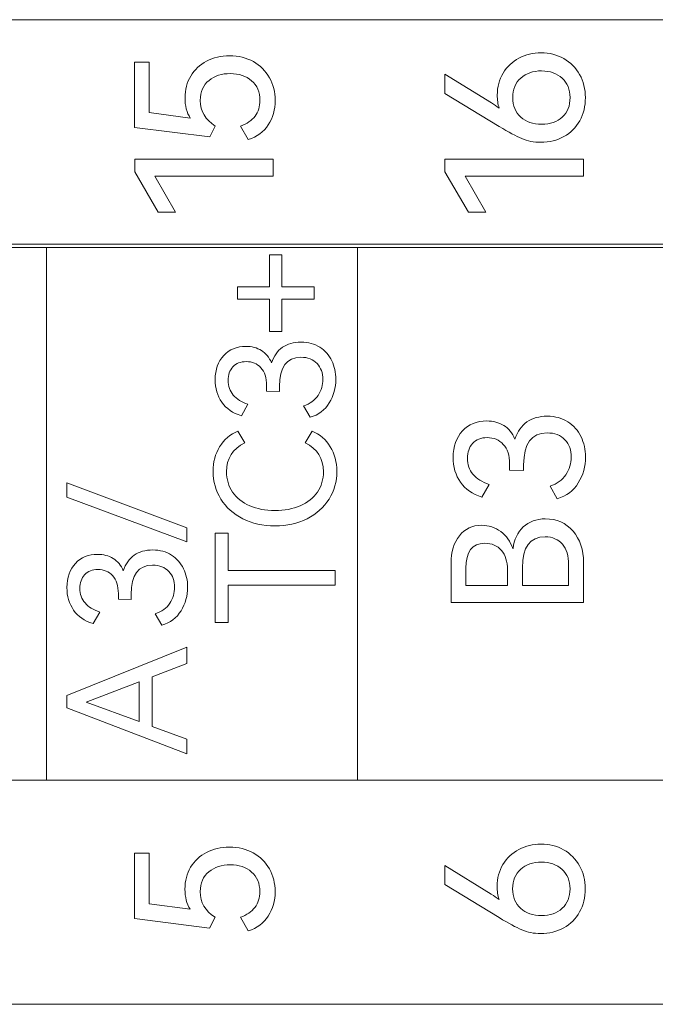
# Model space of a CAD drawing. Header units: millimetres. Extents: x 0 to 427, y 0 to 299.
# Tile 16 of 26: x 144 to 152, y 152 to 164. Entities that reach past the tile are written whole.
import ezdxf

# ---------------------------------------------------------------- set-up
doc = ezdxf.new("R2010")
doc.units = ezdxf.units.MM
doc.header["$MEASUREMENT"] = 0
doc.layers.add('layer 1', color=7, linetype='Continuous')

msp = doc.modelspace()

# ---------------------------------------------------------------- linework, layer by layer
at = {"layer": 'layer 1', "lineweight": 9}
for points, knots in [([(123.997, 161.54), (123.997, 161.54), (123.997, 164.479), (123.997, 164.479), (123.997, 164.479), (123.997, 164.479), (160.629, 164.479), (160.629, 164.479), (160.629, 164.479), (160.629, 164.479), (160.629, 161.54), (160.629, 161.54), (160.629, 161.54), (160.629, 161.54), (123.997, 161.54), (123.997, 161.54)], [0, 0, 0, 0, 0.25, 0.25, 0.25, 0.25, 0.5, 0.5, 0.5, 0.5, 0.75, 0.75, 0.75, 0.75, 1, 1, 1, 1]), ([(150.247, 163.492), (150.247, 163.599), (150.273, 163.695), (150.324, 163.779), (150.324, 163.779), (150.374, 163.862), (150.444, 163.929), (150.531, 163.975), (150.531, 163.975), (150.618, 164.022), (150.715, 164.046), (150.82, 164.046), (150.82, 164.046), (150.929, 164.046), (151.027, 164.02), (151.116, 163.97), (151.116, 163.97), (151.205, 163.92), (151.275, 163.85), (151.325, 163.76), (151.325, 163.76), (151.375, 163.671), (151.4, 163.571), (151.4, 163.46), (151.4, 163.46), (151.4, 163.347), (151.376, 163.245), (151.326, 163.157), (151.326, 163.157), (151.277, 163.068), (151.208, 162.999), (151.119, 162.949), (151.119, 162.949), (151.03, 162.9), (150.929, 162.875), (150.815, 162.875), (150.815, 162.875), (150.726, 162.875), (150.644, 162.891), (150.569, 162.923), (150.569, 162.923), (150.494, 162.955), (150.396, 163.008), (150.274, 163.082), (150.274, 163.082), (150.274, 163.082), (149.563, 163.515), (149.563, 163.515), (149.563, 163.515), (149.563, 163.515), (149.563, 163.764), (149.563, 163.764), (149.563, 163.764), (149.563, 163.764), (150.17, 163.391), (150.17, 163.391), (150.17, 163.391), (150.206, 163.369), (150.24, 163.345), (150.272, 163.322), (150.272, 163.322), (150.255, 163.373), (150.247, 163.43), (150.247, 163.492)], [0, 0, 0, 0, 0.0625, 0.0625, 0.0625, 0.0625, 0.125, 0.125, 0.125, 0.125, 0.1875, 0.1875, 0.1875, 0.1875, 0.25, 0.25, 0.25, 0.25, 0.3125, 0.3125, 0.3125, 0.3125, 0.375, 0.375, 0.375, 0.375, 0.4375, 0.4375, 0.4375, 0.4375, 0.5, 0.5, 0.5, 0.5, 0.5625, 0.5625, 0.5625, 0.5625, 0.625, 0.625, 0.625, 0.625, 0.6875, 0.6875, 0.6875, 0.6875, 0.75, 0.75, 0.75, 0.75, 0.8125, 0.8125, 0.8125, 0.8125, 0.875, 0.875, 0.875, 0.875, 0.9375, 0.9375, 0.9375, 0.9375, 1, 1, 1, 1]), ([(146.162, 163.455), (146.162, 163.562), (146.188, 163.658), (146.237, 163.742), (146.237, 163.742), (146.287, 163.825), (146.357, 163.891), (146.445, 163.937), (146.445, 163.937), (146.532, 163.983), (146.633, 164.006), (146.745, 164.006), (146.745, 164.006), (146.862, 164.006), (146.966, 163.98), (147.056, 163.93), (147.056, 163.93), (147.146, 163.879), (147.217, 163.808), (147.267, 163.72), (147.267, 163.72), (147.317, 163.631), (147.342, 163.532), (147.342, 163.423), (147.342, 163.423), (147.342, 163.303), (147.312, 163.196), (147.252, 163.103), (147.252, 163.103), (147.193, 163.011), (147.105, 162.946), (146.989, 162.91), (146.989, 162.91), (146.989, 162.91), (146.888, 163.087), (146.888, 163.087), (146.888, 163.087), (146.972, 163.117), (147.035, 163.16), (147.078, 163.217), (147.078, 163.217), (147.121, 163.274), (147.142, 163.343), (147.142, 163.423), (147.142, 163.423), (147.142, 163.532), (147.106, 163.618), (147.034, 163.68), (147.034, 163.68), (146.962, 163.742), (146.868, 163.774), (146.755, 163.774), (146.755, 163.774), (146.644, 163.774), (146.551, 163.743), (146.476, 163.684), (146.476, 163.684), (146.4, 163.624), (146.362, 163.537), (146.362, 163.423), (146.362, 163.423), (146.362, 163.28), (146.427, 163.168), (146.557, 163.087), (146.557, 163.087), (146.557, 163.087), (146.486, 162.947), (146.486, 162.947), (146.486, 162.947), (146.486, 162.947), (145.503, 163.07), (145.503, 163.07), (145.503, 163.07), (145.503, 163.07), (145.503, 163.925), (145.503, 163.925), (145.503, 163.925), (145.503, 163.925), (145.695, 163.925), (145.695, 163.925), (145.695, 163.925), (145.695, 163.925), (145.695, 163.263), (145.695, 163.263), (145.695, 163.263), (145.695, 163.263), (146.231, 163.191), (146.231, 163.191), (146.231, 163.191), (146.185, 163.264), (146.162, 163.352), (146.162, 163.455)], [0, 0, 0, 0, 0.043478, 0.043478, 0.043478, 0.043478, 0.086957, 0.086957, 0.086957, 0.086957, 0.130435, 0.130435, 0.130435, 0.130435, 0.173913, 0.173913, 0.173913, 0.173913, 0.217391, 0.217391, 0.217391, 0.217391, 0.26087, 0.26087, 0.26087, 0.26087, 0.304348, 0.304348, 0.304348, 0.304348, 0.347826, 0.347826, 0.347826, 0.347826, 0.391304, 0.391304, 0.391304, 0.391304, 0.434783, 0.434783, 0.434783, 0.434783, 0.478261, 0.478261, 0.478261, 0.478261, 0.521739, 0.521739, 0.521739, 0.521739, 0.565217, 0.565217, 0.565217, 0.565217, 0.608696, 0.608696, 0.608696, 0.608696, 0.652174, 0.652174, 0.652174, 0.652174, 0.695652, 0.695652, 0.695652, 0.695652, 0.73913, 0.73913, 0.73913, 0.73913, 0.782609, 0.782609, 0.782609, 0.782609, 0.826087, 0.826087, 0.826087, 0.826087, 0.869565, 0.869565, 0.869565, 0.869565, 0.913043, 0.913043, 0.913043, 0.913043, 0.956522, 0.956522, 0.956522, 0.956522, 1, 1, 1, 1]), ([(151.2, 163.46), (151.2, 163.566), (151.165, 163.651), (151.096, 163.713), (151.096, 163.713), (151.028, 163.776), (150.938, 163.809), (150.827, 163.809), (150.827, 163.809), (150.715, 163.809), (150.624, 163.777), (150.554, 163.715), (150.554, 163.715), (150.485, 163.653), (150.449, 163.567), (150.449, 163.46), (150.449, 163.46), (150.449, 163.353), (150.484, 163.268), (150.554, 163.205), (150.554, 163.205), (150.624, 163.141), (150.715, 163.11), (150.827, 163.11), (150.827, 163.11), (150.939, 163.11), (151.03, 163.142), (151.098, 163.205), (151.098, 163.205), (151.166, 163.268), (151.2, 163.353), (151.2, 163.46)], [0, 0, 0, 0, 0.125, 0.125, 0.125, 0.125, 0.25, 0.25, 0.25, 0.25, 0.375, 0.375, 0.375, 0.375, 0.5, 0.5, 0.5, 0.5, 0.625, 0.625, 0.625, 0.625, 0.75, 0.75, 0.75, 0.75, 0.875, 0.875, 0.875, 0.875, 1, 1, 1, 1]), ([(146.039, 161.961), (146.039, 161.961), (145.811, 161.961), (145.811, 161.961), (145.811, 161.961), (145.811, 161.961), (145.505, 162.487), (145.505, 162.487), (145.505, 162.487), (145.505, 162.487), (145.505, 162.655), (145.505, 162.655), (145.505, 162.655), (145.505, 162.655), (147.315, 162.655), (147.315, 162.655), (147.315, 162.655), (147.315, 162.655), (147.315, 162.433), (147.315, 162.433), (147.315, 162.433), (147.315, 162.433), (145.769, 162.433), (145.769, 162.433), (145.769, 162.433), (145.769, 162.433), (146.039, 161.961), (146.039, 161.961)], [0, 0, 0, 0, 0.142857, 0.142857, 0.142857, 0.142857, 0.285714, 0.285714, 0.285714, 0.285714, 0.428571, 0.428571, 0.428571, 0.428571, 0.571429, 0.571429, 0.571429, 0.571429, 0.714286, 0.714286, 0.714286, 0.714286, 0.857143, 0.857143, 0.857143, 0.857143, 1, 1, 1, 1]), ([(150.096, 161.961), (150.096, 161.961), (149.869, 161.961), (149.869, 161.961), (149.869, 161.961), (149.869, 161.961), (149.563, 162.487), (149.563, 162.487), (149.563, 162.487), (149.563, 162.487), (149.563, 162.655), (149.563, 162.655), (149.563, 162.655), (149.563, 162.655), (151.373, 162.655), (151.373, 162.655), (151.373, 162.655), (151.373, 162.655), (151.373, 162.433), (151.373, 162.433), (151.373, 162.433), (151.373, 162.433), (149.827, 162.433), (149.827, 162.433), (149.827, 162.433), (149.827, 162.433), (150.096, 161.961), (150.096, 161.961)], [0, 0, 0, 0, 0.142857, 0.142857, 0.142857, 0.142857, 0.285714, 0.285714, 0.285714, 0.285714, 0.428571, 0.428571, 0.428571, 0.428571, 0.571429, 0.571429, 0.571429, 0.571429, 0.714286, 0.714286, 0.714286, 0.714286, 0.857143, 0.857143, 0.857143, 0.857143, 1, 1, 1, 1]), ([(160.629, 161.497), (160.629, 161.497), (156.559, 161.497), (156.559, 161.497), (156.559, 161.497), (156.559, 161.497), (152.489, 161.497), (152.489, 161.497), (152.489, 161.497), (152.489, 161.497), (148.418, 161.497), (148.418, 161.497), (148.418, 161.497), (148.418, 161.497), (144.348, 161.497), (144.348, 161.497), (144.348, 161.497), (144.348, 161.497), (140.278, 161.497), (140.278, 161.497), (140.278, 161.497), (140.278, 161.497), (136.207, 161.497), (136.207, 161.497), (136.207, 161.497), (136.207, 161.497), (132.137, 161.497), (132.137, 161.497), (132.137, 161.497), (132.137, 161.497), (128.067, 161.497), (128.067, 161.497), (128.067, 161.497), (128.067, 161.497), (123.997, 161.497), (123.997, 161.497)], [0, 0, 0, 0, 0.111111, 0.111111, 0.111111, 0.111111, 0.222222, 0.222222, 0.222222, 0.222222, 0.333333, 0.333333, 0.333333, 0.333333, 0.444444, 0.444444, 0.444444, 0.444444, 0.555556, 0.555556, 0.555556, 0.555556, 0.666667, 0.666667, 0.666667, 0.666667, 0.777778, 0.777778, 0.777778, 0.777778, 0.888889, 0.888889, 0.888889, 0.888889, 1, 1, 1, 1]), ([(146.847, 160.82), (146.847, 160.82), (146.847, 160.983), (146.847, 160.983), (146.847, 160.983), (146.847, 160.983), (147.267, 160.983), (147.267, 160.983), (147.267, 160.983), (147.267, 160.983), (147.267, 161.404), (147.267, 161.404), (147.267, 161.404), (147.267, 161.404), (147.43, 161.404), (147.43, 161.404), (147.43, 161.404), (147.43, 161.404), (147.43, 160.983), (147.43, 160.983), (147.43, 160.983), (147.43, 160.983), (147.851, 160.983), (147.851, 160.983), (147.851, 160.983), (147.851, 160.983), (147.851, 160.82), (147.851, 160.82), (147.851, 160.82), (147.851, 160.82), (147.43, 160.82), (147.43, 160.82), (147.43, 160.82), (147.43, 160.82), (147.43, 160.4), (147.43, 160.4), (147.43, 160.4), (147.43, 160.4), (147.267, 160.4), (147.267, 160.4), (147.267, 160.4), (147.267, 160.4), (147.267, 160.82), (147.267, 160.82), (147.267, 160.82), (147.267, 160.82), (146.847, 160.82), (146.847, 160.82)], [0, 0, 0, 0, 0.083333, 0.083333, 0.083333, 0.083333, 0.166667, 0.166667, 0.166667, 0.166667, 0.25, 0.25, 0.25, 0.25, 0.333333, 0.333333, 0.333333, 0.333333, 0.416667, 0.416667, 0.416667, 0.416667, 0.5, 0.5, 0.5, 0.5, 0.583333, 0.583333, 0.583333, 0.583333, 0.666667, 0.666667, 0.666667, 0.666667, 0.75, 0.75, 0.75, 0.75, 0.833333, 0.833333, 0.833333, 0.833333, 0.916667, 0.916667, 0.916667, 0.916667, 1, 1, 1, 1]), ([(147.295, 159.987), (147.324, 160.078), (147.372, 160.147), (147.437, 160.192), (147.437, 160.192), (147.502, 160.237), (147.583, 160.26), (147.68, 160.26), (147.68, 160.26), (147.774, 160.26), (147.856, 160.238), (147.925, 160.193), (147.925, 160.193), (147.994, 160.149), (148.047, 160.089), (148.082, 160.016), (148.082, 160.016), (148.117, 159.942), (148.135, 159.861), (148.135, 159.773), (148.135, 159.773), (148.135, 159.662), (148.106, 159.559), (148.05, 159.465), (148.05, 159.465), (147.993, 159.371), (147.909, 159.308), (147.799, 159.276), (147.799, 159.276), (147.799, 159.276), (147.713, 159.426), (147.713, 159.426), (147.713, 159.426), (147.797, 159.453), (147.86, 159.498), (147.902, 159.563), (147.902, 159.563), (147.945, 159.628), (147.966, 159.698), (147.966, 159.773), (147.966, 159.773), (147.966, 159.856), (147.94, 159.924), (147.89, 159.979), (147.89, 159.979), (147.839, 160.034), (147.768, 160.062), (147.677, 160.062), (147.677, 160.062), (147.491, 160.062), (147.397, 159.934), (147.397, 159.679), (147.397, 159.679), (147.397, 159.679), (147.397, 159.614), (147.397, 159.614), (147.397, 159.614), (147.397, 159.614), (147.23, 159.617), (147.23, 159.617), (147.23, 159.617), (147.23, 159.617), (147.23, 159.69), (147.23, 159.69), (147.23, 159.69), (147.23, 159.793), (147.205, 159.871), (147.155, 159.925), (147.155, 159.925), (147.105, 159.978), (147.041, 160.005), (146.963, 160.005), (146.963, 160.005), (146.889, 160.005), (146.831, 159.982), (146.789, 159.936), (146.789, 159.936), (146.747, 159.89), (146.726, 159.831), (146.726, 159.759), (146.726, 159.759), (146.726, 159.683), (146.749, 159.619), (146.793, 159.567), (146.793, 159.567), (146.838, 159.515), (146.902, 159.475), (146.986, 159.447), (146.986, 159.447), (146.986, 159.447), (146.9, 159.297), (146.9, 159.297), (146.9, 159.297), (146.787, 159.33), (146.701, 159.389), (146.644, 159.473), (146.644, 159.473), (146.586, 159.557), (146.557, 159.656), (146.557, 159.769), (146.557, 159.769), (146.557, 159.9), (146.594, 160.005), (146.668, 160.085), (146.668, 160.085), (146.742, 160.164), (146.839, 160.204), (146.958, 160.204), (146.958, 160.204), (147.035, 160.204), (147.103, 160.186), (147.161, 160.151), (147.161, 160.151), (147.219, 160.115), (147.264, 160.06), (147.295, 159.987)], [0, 0, 0, 0, 0.034483, 0.034483, 0.034483, 0.034483, 0.068966, 0.068966, 0.068966, 0.068966, 0.103448, 0.103448, 0.103448, 0.103448, 0.137931, 0.137931, 0.137931, 0.137931, 0.172414, 0.172414, 0.172414, 0.172414, 0.206897, 0.206897, 0.206897, 0.206897, 0.241379, 0.241379, 0.241379, 0.241379, 0.275862, 0.275862, 0.275862, 0.275862, 0.310345, 0.310345, 0.310345, 0.310345, 0.344828, 0.344828, 0.344828, 0.344828, 0.37931, 0.37931, 0.37931, 0.37931, 0.413793, 0.413793, 0.413793, 0.413793, 0.448276, 0.448276, 0.448276, 0.448276, 0.482759, 0.482759, 0.482759, 0.482759, 0.517241, 0.517241, 0.517241, 0.517241, 0.551724, 0.551724, 0.551724, 0.551724, 0.586207, 0.586207, 0.586207, 0.586207, 0.62069, 0.62069, 0.62069, 0.62069, 0.655172, 0.655172, 0.655172, 0.655172, 0.689655, 0.689655, 0.689655, 0.689655, 0.724138, 0.724138, 0.724138, 0.724138, 0.758621, 0.758621, 0.758621, 0.758621, 0.793103, 0.793103, 0.793103, 0.793103, 0.827586, 0.827586, 0.827586, 0.827586, 0.862069, 0.862069, 0.862069, 0.862069, 0.896552, 0.896552, 0.896552, 0.896552, 0.931034, 0.931034, 0.931034, 0.931034, 0.965517, 0.965517, 0.965517, 0.965517, 1, 1, 1, 1]), ([(150.479, 158.99), (150.511, 159.091), (150.564, 159.166), (150.635, 159.216), (150.635, 159.216), (150.707, 159.265), (150.796, 159.29), (150.901, 159.29), (150.901, 159.29), (151.005, 159.29), (151.095, 159.266), (151.171, 159.217), (151.171, 159.217), (151.246, 159.168), (151.304, 159.103), (151.343, 159.022), (151.343, 159.022), (151.382, 158.941), (151.401, 158.852), (151.401, 158.756), (151.401, 158.756), (151.401, 158.634), (151.37, 158.521), (151.307, 158.418), (151.307, 158.418), (151.244, 158.314), (151.153, 158.245), (151.032, 158.21), (151.032, 158.21), (151.032, 158.21), (150.938, 158.375), (150.938, 158.375), (150.938, 158.375), (151.03, 158.404), (151.099, 158.455), (151.145, 158.525), (151.145, 158.525), (151.192, 158.596), (151.215, 158.673), (151.215, 158.756), (151.215, 158.756), (151.215, 158.846), (151.188, 158.921), (151.132, 158.982), (151.132, 158.982), (151.076, 159.042), (150.998, 159.072), (150.899, 159.072), (150.899, 159.072), (150.694, 159.072), (150.592, 158.932), (150.592, 158.653), (150.592, 158.653), (150.592, 158.653), (150.592, 158.582), (150.592, 158.582), (150.592, 158.582), (150.592, 158.582), (150.408, 158.584), (150.408, 158.584), (150.408, 158.584), (150.408, 158.584), (150.408, 158.664), (150.408, 158.664), (150.408, 158.664), (150.408, 158.777), (150.381, 158.863), (150.326, 158.922), (150.326, 158.922), (150.271, 158.981), (150.2, 159.01), (150.115, 159.01), (150.115, 159.01), (150.034, 159.01), (149.97, 158.985), (149.924, 158.935), (149.924, 158.935), (149.879, 158.884), (149.856, 158.819), (149.856, 158.74), (149.856, 158.74), (149.856, 158.657), (149.88, 158.587), (149.929, 158.53), (149.929, 158.53), (149.978, 158.473), (150.048, 158.429), (150.14, 158.398), (150.14, 158.398), (150.14, 158.398), (150.046, 158.233), (150.046, 158.233), (150.046, 158.233), (149.922, 158.27), (149.828, 158.334), (149.765, 158.427), (149.765, 158.427), (149.702, 158.519), (149.67, 158.627), (149.67, 158.751), (149.67, 158.751), (149.67, 158.895), (149.71, 159.01), (149.791, 159.098), (149.791, 159.098), (149.872, 159.185), (149.979, 159.228), (150.11, 159.228), (150.11, 159.228), (150.194, 159.228), (150.268, 159.209), (150.333, 159.17), (150.333, 159.17), (150.397, 159.131), (150.446, 159.071), (150.479, 158.99)], [0, 0, 0, 0, 0.034483, 0.034483, 0.034483, 0.034483, 0.068966, 0.068966, 0.068966, 0.068966, 0.103448, 0.103448, 0.103448, 0.103448, 0.137931, 0.137931, 0.137931, 0.137931, 0.172414, 0.172414, 0.172414, 0.172414, 0.206897, 0.206897, 0.206897, 0.206897, 0.241379, 0.241379, 0.241379, 0.241379, 0.275862, 0.275862, 0.275862, 0.275862, 0.310345, 0.310345, 0.310345, 0.310345, 0.344828, 0.344828, 0.344828, 0.344828, 0.37931, 0.37931, 0.37931, 0.37931, 0.413793, 0.413793, 0.413793, 0.413793, 0.448276, 0.448276, 0.448276, 0.448276, 0.482759, 0.482759, 0.482759, 0.482759, 0.517241, 0.517241, 0.517241, 0.517241, 0.551724, 0.551724, 0.551724, 0.551724, 0.586207, 0.586207, 0.586207, 0.586207, 0.62069, 0.62069, 0.62069, 0.62069, 0.655172, 0.655172, 0.655172, 0.655172, 0.689655, 0.689655, 0.689655, 0.689655, 0.724138, 0.724138, 0.724138, 0.724138, 0.758621, 0.758621, 0.758621, 0.758621, 0.793103, 0.793103, 0.793103, 0.793103, 0.827586, 0.827586, 0.827586, 0.827586, 0.862069, 0.862069, 0.862069, 0.862069, 0.896552, 0.896552, 0.896552, 0.896552, 0.931034, 0.931034, 0.931034, 0.931034, 0.965517, 0.965517, 0.965517, 0.965517, 1, 1, 1, 1]), ([(147.973, 158.564), (147.973, 158.736), (147.894, 158.862), (147.735, 158.942), (147.735, 158.942), (147.735, 158.942), (147.825, 159.096), (147.825, 159.096), (147.825, 159.096), (147.927, 159.052), (148.007, 158.983), (148.063, 158.89), (148.063, 158.89), (148.12, 158.798), (148.149, 158.69), (148.149, 158.568), (148.149, 158.568), (148.149, 158.435), (148.115, 158.314), (148.046, 158.206), (148.046, 158.206), (147.978, 158.097), (147.882, 158.011), (147.759, 157.948), (147.759, 157.948), (147.636, 157.886), (147.496, 157.854), (147.338, 157.854), (147.338, 157.854), (147.181, 157.854), (147.04, 157.886), (146.918, 157.948), (146.918, 157.948), (146.795, 158.011), (146.698, 158.098), (146.631, 158.206), (146.631, 158.206), (146.564, 158.314), (146.529, 158.435), (146.529, 158.568), (146.529, 158.568), (146.529, 158.69), (146.558, 158.797), (146.615, 158.89), (146.615, 158.89), (146.672, 158.983), (146.752, 159.052), (146.853, 159.096), (146.853, 159.096), (146.853, 159.096), (146.943, 158.942), (146.943, 158.942), (146.943, 158.942), (146.785, 158.862), (146.705, 158.736), (146.705, 158.564), (146.705, 158.564), (146.705, 158.464), (146.732, 158.375), (146.785, 158.298), (146.785, 158.298), (146.837, 158.221), (146.912, 158.161), (147.008, 158.119), (147.008, 158.119), (147.103, 158.077), (147.214, 158.056), (147.338, 158.056), (147.338, 158.056), (147.463, 158.056), (147.573, 158.077), (147.67, 158.119), (147.67, 158.119), (147.766, 158.161), (147.841, 158.221), (147.894, 158.298), (147.894, 158.298), (147.946, 158.375), (147.973, 158.464), (147.973, 158.564)], [0, 0, 0, 0, 0.05, 0.05, 0.05, 0.05, 0.1, 0.1, 0.1, 0.1, 0.15, 0.15, 0.15, 0.15, 0.2, 0.2, 0.2, 0.2, 0.25, 0.25, 0.25, 0.25, 0.3, 0.3, 0.3, 0.3, 0.35, 0.35, 0.35, 0.35, 0.4, 0.4, 0.4, 0.4, 0.45, 0.45, 0.45, 0.45, 0.5, 0.5, 0.5, 0.5, 0.55, 0.55, 0.55, 0.55, 0.6, 0.6, 0.6, 0.6, 0.65, 0.65, 0.65, 0.65, 0.7, 0.7, 0.7, 0.7, 0.75, 0.75, 0.75, 0.75, 0.8, 0.8, 0.8, 0.8, 0.85, 0.85, 0.85, 0.85, 0.9, 0.9, 0.9, 0.9, 0.95, 0.95, 0.95, 0.95, 1, 1, 1, 1]), ([(146.184, 157.645), (146.184, 157.645), (144.614, 158.233), (144.614, 158.233), (144.614, 158.233), (144.614, 158.233), (144.614, 158.418), (144.614, 158.418), (144.614, 158.418), (144.614, 158.418), (146.184, 157.83), (146.184, 157.83), (146.184, 157.83), (146.184, 157.83), (146.184, 157.645), (146.184, 157.645)], [0, 0, 0, 0, 0.25, 0.25, 0.25, 0.25, 0.5, 0.5, 0.5, 0.5, 0.75, 0.75, 0.75, 0.75, 1, 1, 1, 1]), ([(151.376, 156.853), (151.376, 156.853), (149.642, 156.853), (149.642, 156.853), (149.642, 156.853), (149.642, 156.853), (149.642, 157.362), (149.642, 157.362), (149.642, 157.362), (149.642, 157.514), (149.678, 157.636), (149.751, 157.727), (149.751, 157.727), (149.824, 157.818), (149.92, 157.863), (150.04, 157.863), (150.04, 157.863), (150.136, 157.863), (150.22, 157.837), (150.293, 157.782), (150.293, 157.782), (150.366, 157.728), (150.418, 157.654), (150.449, 157.559), (150.449, 157.559), (150.449, 157.559), (150.453, 157.559), (150.453, 157.559), (150.453, 157.559), (150.467, 157.677), (150.511, 157.771), (150.587, 157.842), (150.587, 157.842), (150.663, 157.912), (150.759, 157.947), (150.875, 157.947), (150.875, 157.947), (151.025, 157.947), (151.145, 157.894), (151.238, 157.787), (151.238, 157.787), (151.33, 157.68), (151.376, 157.542), (151.376, 157.375), (151.376, 157.375), (151.376, 157.375), (151.376, 156.853), (151.376, 156.853)], [0, 0, 0, 0, 0.083333, 0.083333, 0.083333, 0.083333, 0.166667, 0.166667, 0.166667, 0.166667, 0.25, 0.25, 0.25, 0.25, 0.333333, 0.333333, 0.333333, 0.333333, 0.416667, 0.416667, 0.416667, 0.416667, 0.5, 0.5, 0.5, 0.5, 0.583333, 0.583333, 0.583333, 0.583333, 0.666667, 0.666667, 0.666667, 0.666667, 0.75, 0.75, 0.75, 0.75, 0.833333, 0.833333, 0.833333, 0.833333, 0.916667, 0.916667, 0.916667, 0.916667, 1, 1, 1, 1]), ([(146.555, 156.592), (146.555, 156.592), (146.555, 157.759), (146.555, 157.759), (146.555, 157.759), (146.555, 157.759), (146.725, 157.759), (146.725, 157.759), (146.725, 157.759), (146.725, 157.759), (146.725, 157.27), (146.725, 157.27), (146.725, 157.27), (146.725, 157.27), (148.126, 157.27), (148.126, 157.27), (148.126, 157.27), (148.126, 157.27), (148.126, 157.079), (148.126, 157.079), (148.126, 157.079), (148.126, 157.079), (146.725, 157.079), (146.725, 157.079), (146.725, 157.079), (146.725, 157.079), (146.725, 156.592), (146.725, 156.592), (146.725, 156.592), (146.725, 156.592), (146.555, 156.592), (146.555, 156.592)], [0, 0, 0, 0, 0.125, 0.125, 0.125, 0.125, 0.25, 0.25, 0.25, 0.25, 0.375, 0.375, 0.375, 0.375, 0.5, 0.5, 0.5, 0.5, 0.625, 0.625, 0.625, 0.625, 0.75, 0.75, 0.75, 0.75, 0.875, 0.875, 0.875, 0.875, 1, 1, 1, 1]), ([(150.575, 157.076), (150.575, 157.076), (151.18, 157.076), (151.18, 157.076), (151.18, 157.076), (151.18, 157.076), (151.18, 157.345), (151.18, 157.345), (151.18, 157.345), (151.18, 157.462), (151.153, 157.553), (151.099, 157.616), (151.099, 157.616), (151.045, 157.68), (150.97, 157.712), (150.873, 157.712), (150.873, 157.712), (150.675, 157.712), (150.575, 157.577), (150.575, 157.308), (150.575, 157.308), (150.575, 157.308), (150.575, 157.076), (150.575, 157.076)], [0, 0, 0, 0, 0.166667, 0.166667, 0.166667, 0.166667, 0.333333, 0.333333, 0.333333, 0.333333, 0.5, 0.5, 0.5, 0.5, 0.666667, 0.666667, 0.666667, 0.666667, 0.833333, 0.833333, 0.833333, 0.833333, 1, 1, 1, 1]), ([(149.838, 157.076), (149.838, 157.076), (150.38, 157.076), (150.38, 157.076), (150.38, 157.076), (150.38, 157.076), (150.38, 157.28), (150.38, 157.28), (150.38, 157.28), (150.38, 157.388), (150.354, 157.473), (150.302, 157.535), (150.302, 157.535), (150.249, 157.597), (150.176, 157.627), (150.083, 157.627), (150.083, 157.627), (149.919, 157.627), (149.838, 157.518), (149.838, 157.3), (149.838, 157.3), (149.838, 157.3), (149.838, 157.076), (149.838, 157.076)], [0, 0, 0, 0, 0.166667, 0.166667, 0.166667, 0.166667, 0.333333, 0.333333, 0.333333, 0.333333, 0.5, 0.5, 0.5, 0.5, 0.666667, 0.666667, 0.666667, 0.666667, 0.833333, 0.833333, 0.833333, 0.833333, 1, 1, 1, 1]), ([(145.355, 157.266), (145.385, 157.358), (145.432, 157.427), (145.497, 157.472), (145.497, 157.472), (145.562, 157.517), (145.644, 157.54), (145.74, 157.54), (145.74, 157.54), (145.835, 157.54), (145.916, 157.518), (145.985, 157.473), (145.985, 157.473), (146.054, 157.428), (146.107, 157.369), (146.142, 157.295), (146.142, 157.295), (146.177, 157.222), (146.196, 157.141), (146.196, 157.053), (146.196, 157.053), (146.196, 156.941), (146.167, 156.838), (146.11, 156.745), (146.11, 156.745), (146.053, 156.651), (145.969, 156.587), (145.859, 156.555), (145.859, 156.555), (145.859, 156.555), (145.773, 156.706), (145.773, 156.706), (145.773, 156.706), (145.857, 156.732), (145.92, 156.778), (145.962, 156.843), (145.962, 156.843), (146.005, 156.908), (146.026, 156.978), (146.026, 157.053), (146.026, 157.053), (146.026, 157.135), (146.001, 157.204), (145.95, 157.259), (145.95, 157.259), (145.899, 157.314), (145.828, 157.341), (145.738, 157.341), (145.738, 157.341), (145.551, 157.341), (145.458, 157.213), (145.458, 156.959), (145.458, 156.959), (145.458, 156.959), (145.458, 156.894), (145.458, 156.894), (145.458, 156.894), (145.458, 156.894), (145.29, 156.896), (145.29, 156.896), (145.29, 156.896), (145.29, 156.896), (145.29, 156.969), (145.29, 156.969), (145.29, 156.969), (145.29, 157.072), (145.265, 157.151), (145.215, 157.204), (145.215, 157.204), (145.165, 157.258), (145.101, 157.285), (145.023, 157.285), (145.023, 157.285), (144.949, 157.285), (144.891, 157.262), (144.849, 157.216), (144.849, 157.216), (144.808, 157.17), (144.787, 157.111), (144.787, 157.038), (144.787, 157.038), (144.787, 156.963), (144.809, 156.899), (144.854, 156.847), (144.854, 156.847), (144.898, 156.795), (144.962, 156.755), (145.046, 156.727), (145.046, 156.727), (145.046, 156.727), (144.96, 156.576), (144.96, 156.576), (144.96, 156.576), (144.847, 156.61), (144.762, 156.669), (144.704, 156.753), (144.704, 156.753), (144.647, 156.837), (144.617, 156.936), (144.617, 157.049), (144.617, 157.049), (144.617, 157.18), (144.654, 157.285), (144.728, 157.364), (144.728, 157.364), (144.802, 157.444), (144.899, 157.483), (145.019, 157.483), (145.019, 157.483), (145.095, 157.483), (145.163, 157.465), (145.221, 157.43), (145.221, 157.43), (145.28, 157.395), (145.325, 157.34), (145.355, 157.266)], [0, 0, 0, 0, 0.034483, 0.034483, 0.034483, 0.034483, 0.068966, 0.068966, 0.068966, 0.068966, 0.103448, 0.103448, 0.103448, 0.103448, 0.137931, 0.137931, 0.137931, 0.137931, 0.172414, 0.172414, 0.172414, 0.172414, 0.206897, 0.206897, 0.206897, 0.206897, 0.241379, 0.241379, 0.241379, 0.241379, 0.275862, 0.275862, 0.275862, 0.275862, 0.310345, 0.310345, 0.310345, 0.310345, 0.344828, 0.344828, 0.344828, 0.344828, 0.37931, 0.37931, 0.37931, 0.37931, 0.413793, 0.413793, 0.413793, 0.413793, 0.448276, 0.448276, 0.448276, 0.448276, 0.482759, 0.482759, 0.482759, 0.482759, 0.517241, 0.517241, 0.517241, 0.517241, 0.551724, 0.551724, 0.551724, 0.551724, 0.586207, 0.586207, 0.586207, 0.586207, 0.62069, 0.62069, 0.62069, 0.62069, 0.655172, 0.655172, 0.655172, 0.655172, 0.689655, 0.689655, 0.689655, 0.689655, 0.724138, 0.724138, 0.724138, 0.724138, 0.758621, 0.758621, 0.758621, 0.758621, 0.793103, 0.793103, 0.793103, 0.793103, 0.827586, 0.827586, 0.827586, 0.827586, 0.862069, 0.862069, 0.862069, 0.862069, 0.896552, 0.896552, 0.896552, 0.896552, 0.931034, 0.931034, 0.931034, 0.931034, 0.965517, 0.965517, 0.965517, 0.965517, 1, 1, 1, 1]), ([(144.614, 155.636), (144.614, 155.636), (146.184, 156.267), (146.184, 156.267), (146.184, 156.267), (146.184, 156.267), (146.184, 156.055), (146.184, 156.055), (146.184, 156.055), (146.184, 156.055), (145.734, 155.881), (145.734, 155.881), (145.734, 155.881), (145.734, 155.881), (145.734, 155.231), (145.734, 155.231), (145.734, 155.231), (145.734, 155.231), (146.184, 155.065), (146.184, 155.065), (146.184, 155.065), (146.184, 155.065), (146.184, 154.872), (146.184, 154.872), (146.184, 154.872), (146.184, 154.872), (144.614, 155.475), (144.614, 155.475), (144.614, 155.475), (144.614, 155.475), (144.614, 155.636), (144.614, 155.636)], [0, 0, 0, 0, 0.125, 0.125, 0.125, 0.125, 0.25, 0.25, 0.25, 0.25, 0.375, 0.375, 0.375, 0.375, 0.5, 0.5, 0.5, 0.5, 0.625, 0.625, 0.625, 0.625, 0.75, 0.75, 0.75, 0.75, 0.875, 0.875, 0.875, 0.875, 1, 1, 1, 1]), ([(145.562, 155.814), (145.562, 155.814), (144.869, 155.548), (144.869, 155.548), (144.869, 155.548), (144.869, 155.548), (145.562, 155.295), (145.562, 155.295), (145.562, 155.295), (145.562, 155.295), (145.562, 155.814), (145.562, 155.814)], [0, 0, 0, 0, 0.333333, 0.333333, 0.333333, 0.333333, 0.666667, 0.666667, 0.666667, 0.666667, 1, 1, 1, 1]), ([(160.629, 154.529), (160.629, 154.529), (156.559, 154.529), (156.559, 154.529), (156.559, 154.529), (156.559, 154.529), (152.489, 154.529), (152.489, 154.529), (152.489, 154.529), (152.489, 154.529), (148.418, 154.529), (148.418, 154.529), (148.418, 154.529), (148.418, 154.529), (144.348, 154.529), (144.348, 154.529), (144.348, 154.529), (144.348, 154.529), (140.278, 154.529), (140.278, 154.529), (140.278, 154.529), (140.278, 154.529), (136.207, 154.529), (136.207, 154.529), (136.207, 154.529), (136.207, 154.529), (132.137, 154.529), (132.137, 154.529), (132.137, 154.529), (132.137, 154.529), (128.067, 154.529), (128.067, 154.529), (128.067, 154.529), (128.067, 154.529), (123.997, 154.529), (123.997, 154.529)], [0, 0, 0, 0, 0.111111, 0.111111, 0.111111, 0.111111, 0.222222, 0.222222, 0.222222, 0.222222, 0.333333, 0.333333, 0.333333, 0.333333, 0.444444, 0.444444, 0.444444, 0.444444, 0.555556, 0.555556, 0.555556, 0.555556, 0.666667, 0.666667, 0.666667, 0.666667, 0.777778, 0.777778, 0.777778, 0.777778, 0.888889, 0.888889, 0.888889, 0.888889, 1, 1, 1, 1]), ([(123.997, 151.595), (123.997, 151.595), (123.997, 154.527), (123.997, 154.527), (123.997, 154.527), (123.997, 154.527), (160.629, 154.527), (160.629, 154.527), (160.629, 154.527), (160.629, 154.527), (160.629, 151.595), (160.629, 151.595), (160.629, 151.595), (160.629, 151.595), (123.997, 151.595), (123.997, 151.595)], [0, 0, 0, 0, 0.25, 0.25, 0.25, 0.25, 0.5, 0.5, 0.5, 0.5, 0.75, 0.75, 0.75, 0.75, 1, 1, 1, 1]), ([(146.161, 153.102), (146.161, 153.209), (146.186, 153.304), (146.236, 153.388), (146.236, 153.388), (146.286, 153.472), (146.355, 153.537), (146.443, 153.583), (146.443, 153.583), (146.531, 153.629), (146.631, 153.652), (146.743, 153.652), (146.743, 153.652), (146.86, 153.652), (146.964, 153.627), (147.055, 153.576), (147.055, 153.576), (147.145, 153.525), (147.215, 153.455), (147.266, 153.366), (147.266, 153.366), (147.316, 153.277), (147.341, 153.178), (147.341, 153.07), (147.341, 153.07), (147.341, 152.949), (147.311, 152.843), (147.251, 152.75), (147.251, 152.75), (147.191, 152.657), (147.103, 152.592), (146.988, 152.556), (146.988, 152.556), (146.988, 152.556), (146.887, 152.734), (146.887, 152.734), (146.887, 152.734), (146.971, 152.763), (147.034, 152.807), (147.077, 152.863), (147.077, 152.863), (147.12, 152.92), (147.141, 152.989), (147.141, 153.07), (147.141, 153.07), (147.141, 153.178), (147.105, 153.264), (147.032, 153.326), (147.032, 153.326), (146.96, 153.389), (146.867, 153.42), (146.753, 153.42), (146.753, 153.42), (146.643, 153.42), (146.55, 153.39), (146.474, 153.33), (146.474, 153.33), (146.399, 153.27), (146.361, 153.183), (146.361, 153.07), (146.361, 153.07), (146.361, 152.926), (146.426, 152.815), (146.556, 152.734), (146.556, 152.734), (146.556, 152.734), (146.484, 152.593), (146.484, 152.593), (146.484, 152.593), (146.484, 152.593), (145.501, 152.717), (145.501, 152.717), (145.501, 152.717), (145.501, 152.717), (145.501, 153.571), (145.501, 153.571), (145.501, 153.571), (145.501, 153.571), (145.694, 153.571), (145.694, 153.571), (145.694, 153.571), (145.694, 153.571), (145.694, 152.909), (145.694, 152.909), (145.694, 152.909), (145.694, 152.909), (146.23, 152.838), (146.23, 152.838), (146.23, 152.838), (146.184, 152.91), (146.161, 152.998), (146.161, 153.102)], [0, 0, 0, 0, 0.043478, 0.043478, 0.043478, 0.043478, 0.086957, 0.086957, 0.086957, 0.086957, 0.130435, 0.130435, 0.130435, 0.130435, 0.173913, 0.173913, 0.173913, 0.173913, 0.217391, 0.217391, 0.217391, 0.217391, 0.26087, 0.26087, 0.26087, 0.26087, 0.304348, 0.304348, 0.304348, 0.304348, 0.347826, 0.347826, 0.347826, 0.347826, 0.391304, 0.391304, 0.391304, 0.391304, 0.434783, 0.434783, 0.434783, 0.434783, 0.478261, 0.478261, 0.478261, 0.478261, 0.521739, 0.521739, 0.521739, 0.521739, 0.565217, 0.565217, 0.565217, 0.565217, 0.608696, 0.608696, 0.608696, 0.608696, 0.652174, 0.652174, 0.652174, 0.652174, 0.695652, 0.695652, 0.695652, 0.695652, 0.73913, 0.73913, 0.73913, 0.73913, 0.782609, 0.782609, 0.782609, 0.782609, 0.826087, 0.826087, 0.826087, 0.826087, 0.869565, 0.869565, 0.869565, 0.869565, 0.913043, 0.913043, 0.913043, 0.913043, 0.956522, 0.956522, 0.956522, 0.956522, 1, 1, 1, 1]), ([(150.246, 153.139), (150.246, 153.246), (150.271, 153.341), (150.322, 153.425), (150.322, 153.425), (150.373, 153.509), (150.442, 153.575), (150.53, 153.622), (150.53, 153.622), (150.617, 153.669), (150.713, 153.692), (150.819, 153.692), (150.819, 153.692), (150.927, 153.692), (151.026, 153.667), (151.115, 153.617), (151.115, 153.617), (151.204, 153.566), (151.273, 153.496), (151.323, 153.407), (151.323, 153.407), (151.374, 153.317), (151.399, 153.217), (151.399, 153.107), (151.399, 153.107), (151.399, 152.993), (151.374, 152.892), (151.325, 152.803), (151.325, 152.803), (151.275, 152.714), (151.206, 152.645), (151.117, 152.596), (151.117, 152.596), (151.028, 152.546), (150.927, 152.521), (150.814, 152.521), (150.814, 152.521), (150.725, 152.521), (150.643, 152.538), (150.568, 152.57), (150.568, 152.57), (150.493, 152.602), (150.395, 152.655), (150.273, 152.729), (150.273, 152.729), (150.273, 152.729), (149.562, 153.161), (149.562, 153.161), (149.562, 153.161), (149.562, 153.161), (149.562, 153.41), (149.562, 153.41), (149.562, 153.41), (149.562, 153.41), (150.169, 153.038), (150.169, 153.038), (150.169, 153.038), (150.205, 153.015), (150.239, 152.991), (150.27, 152.968), (150.27, 152.968), (150.254, 153.019), (150.246, 153.076), (150.246, 153.139)], [0, 0, 0, 0, 0.0625, 0.0625, 0.0625, 0.0625, 0.125, 0.125, 0.125, 0.125, 0.1875, 0.1875, 0.1875, 0.1875, 0.25, 0.25, 0.25, 0.25, 0.3125, 0.3125, 0.3125, 0.3125, 0.375, 0.375, 0.375, 0.375, 0.4375, 0.4375, 0.4375, 0.4375, 0.5, 0.5, 0.5, 0.5, 0.5625, 0.5625, 0.5625, 0.5625, 0.625, 0.625, 0.625, 0.625, 0.6875, 0.6875, 0.6875, 0.6875, 0.75, 0.75, 0.75, 0.75, 0.8125, 0.8125, 0.8125, 0.8125, 0.875, 0.875, 0.875, 0.875, 0.9375, 0.9375, 0.9375, 0.9375, 1, 1, 1, 1]), ([(151.199, 153.107), (151.199, 153.212), (151.164, 153.296), (151.095, 153.36), (151.095, 153.36), (151.026, 153.423), (150.936, 153.455), (150.826, 153.455), (150.826, 153.455), (150.714, 153.455), (150.623, 153.424), (150.553, 153.361), (150.553, 153.361), (150.483, 153.299), (150.448, 153.214), (150.448, 153.107), (150.448, 153.107), (150.448, 153), (150.483, 152.915), (150.553, 152.851), (150.553, 152.851), (150.623, 152.788), (150.714, 152.756), (150.826, 152.756), (150.826, 152.756), (150.938, 152.756), (151.028, 152.788), (151.096, 152.851), (151.096, 152.851), (151.165, 152.915), (151.199, 153), (151.199, 153.107)], [0, 0, 0, 0, 0.125, 0.125, 0.125, 0.125, 0.25, 0.25, 0.25, 0.25, 0.375, 0.375, 0.375, 0.375, 0.5, 0.5, 0.5, 0.5, 0.625, 0.625, 0.625, 0.625, 0.75, 0.75, 0.75, 0.75, 0.875, 0.875, 0.875, 0.875, 1, 1, 1, 1])]:
    msp.add_open_spline(points, degree=3, knots=knots, dxfattribs=at)
for points in [[(144.348, 154.529), (144.348, 154.529), (144.348, 161.497), (144.348, 161.497)], [(148.418, 154.529), (148.418, 154.529), (148.418, 161.497), (148.418, 161.497)]]:
    msp.add_open_spline(points, degree=3, dxfattribs=at)

doc.saveas('drawing.dxf')
